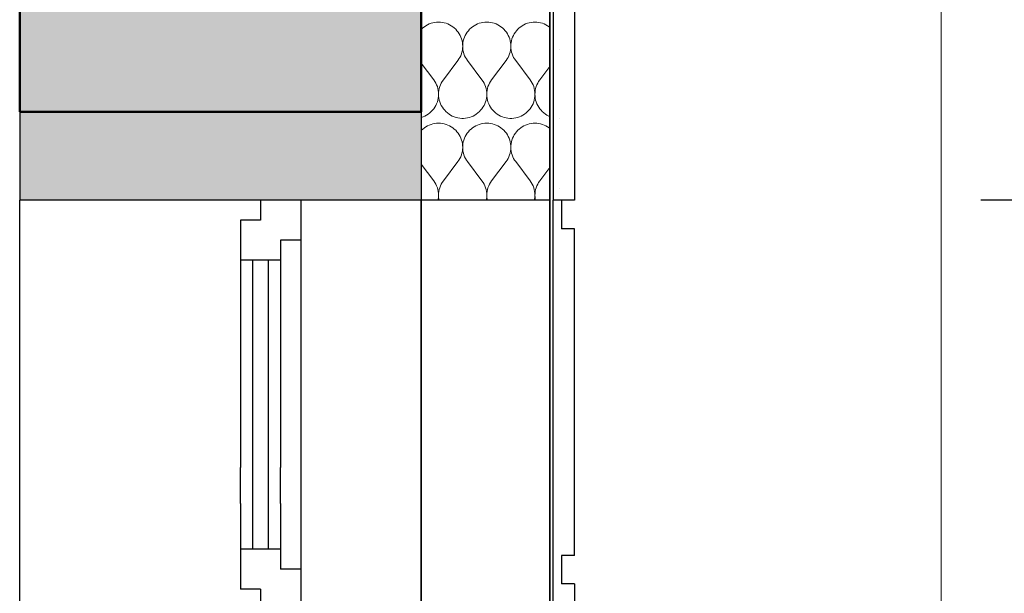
# Model space of a CAD drawing. Header units: millimetres. Extents: x -25478 to 4005, y -8416 to 11348.
# Tile 223 of 256: x -822 to 405, y 2180 to 2895. Entities that reach past the tile are written whole.
import ezdxf

# ---------------------------------------------------------------- set-up
doc = ezdxf.new("R2010")
doc.units = ezdxf.units.MM
doc.header["$MEASUREMENT"] = 0
doc.linetypes.add('Wipeout_Contour', pattern=[1000, 0, -1000])
for name, color, linetype in [('POHLED ZÁPADNÍ_1_Konstrukce - nosné', 7, 'Continuous'), ('POHLED ZÁPADNÍ_1_Nové_Konstrukce - nosné', 7, 'Continuous'), ('POHLED ZÁPADNÍ_1_Nové_Kóty - SP', 7, 'Continuous'), ('POHLED ZÁPADNÍ_1_Nové_Výplně - Povrchové', 7, 'Continuous'), ('POHLED ZÁPADNÍ_1_Nové_Výplně – Řezové', 7, 'Continuous'), ('POHLED ZÁPADNÍ_1_Výplně - Povrchové', 7, 'Continuous'), ('POHLED ZÁPADNÍ_1_Výplně – Řezové', 7, 'Continuous')]:
    doc.layers.add(name, color=color, linetype=linetype)

# ---------------------------------------------------------------- blocks, each defined once
blk = doc.blocks.new('*X2518', base_point=(-25690.4, -8330.8))
at = {"layer": 'POHLED ZÁPADNÍ_1_Nové_Výplně – Řezové', "color": 21, "linetype": 'Continuous', "lineweight": 20, "true_color": 0xffaaaa}
for p, q in [((-321.3, 2883.1), (-321.6, 2882.9)), ((-319.6, 2884.7), (-321.3, 2883.1)), ((-317.7, 2886.2), (-319.6, 2884.7)), ((-315.8, 2887.5), (-317.7, 2886.2)), ((-313.7, 2888.7), (-315.8, 2887.5)), ((-311.6, 2889.7), (-313.7, 2888.7)), ((-309.3, 2890.5), (-311.6, 2889.7)), ((-307.1, 2891.2), (-309.3, 2890.5)), ((-304.7, 2891.6), (-307.1, 2891.2)), ((-302.4, 2891.9), (-304.7, 2891.6)), ((-300, 2892), (-302.4, 2891.9)), ((-297.6, 2891.9), (-300, 2892)), ((-295.3, 2891.6), (-297.6, 2891.9)), ((-292.9, 2891.2), (-295.3, 2891.6)), ((-290.7, 2890.5), (-292.9, 2891.2)), ((-288.4, 2889.7), (-290.7, 2890.5)), ((-286.3, 2888.7), (-288.4, 2889.7)), ((-284.2, 2887.5), (-286.3, 2888.7)), ((-282.3, 2886.2), (-284.2, 2887.5)), ((-280.4, 2884.7), (-282.3, 2886.2)), ((-278.7, 2883.1), (-280.4, 2884.7)), ((-277.1, 2881.3), (-278.7, 2883.1)), ((-261.3, 2883.1), (-262.9, 2881.3)), ((-259.6, 2884.7), (-261.3, 2883.1)), ((-257.7, 2886.2), (-259.6, 2884.7)), ((-255.8, 2887.5), (-257.7, 2886.2)), ((-253.7, 2888.7), (-255.8, 2887.5)), ((-251.6, 2889.7), (-253.7, 2888.7)), ((-249.3, 2890.5), (-251.6, 2889.7)), ((-247.1, 2891.2), (-249.3, 2890.5)), ((-244.7, 2891.6), (-247.1, 2891.2)), ((-242.4, 2891.9), (-244.7, 2891.6)), ((-240, 2892), (-242.4, 2891.9)), ((-237.6, 2891.9), (-240, 2892)), ((-235.3, 2891.6), (-237.6, 2891.9)), ((-232.9, 2891.2), (-235.3, 2891.6)), ((-230.7, 2890.5), (-232.9, 2891.2)), ((-228.4, 2889.7), (-230.7, 2890.5)), ((-226.3, 2888.7), (-228.4, 2889.7)), ((-224.2, 2887.5), (-226.3, 2888.7)), ((-222.3, 2886.2), (-224.2, 2887.5)), ((-220.4, 2884.7), (-222.3, 2886.2)), ((-218.7, 2883.1), (-220.4, 2884.7)), ((-217.1, 2881.3), (-218.7, 2883.1)), ((-201.3, 2883.1), (-202.9, 2881.3)), ((-199.6, 2884.7), (-201.3, 2883.1)), ((-197.7, 2886.2), (-199.6, 2884.7)), ((-195.8, 2887.5), (-197.7, 2886.2)), ((-193.7, 2888.7), (-195.8, 2887.5)), ((-191.6, 2889.7), (-193.7, 2888.7)), ((-189.3, 2890.5), (-191.6, 2889.7)), ((-187.1, 2891.2), (-189.3, 2890.5)), ((-184.7, 2891.6), (-187.1, 2891.2)), ((-182.4, 2891.9), (-184.7, 2891.6)), ((-180, 2892), (-182.4, 2891.9)), ((-177.6, 2891.9), (-180, 2892)), ((-175.3, 2891.6), (-177.6, 2891.9)), ((-172.9, 2891.2), (-175.3, 2891.6)), ((-170.7, 2890.5), (-172.9, 2891.2)), ((-168.4, 2889.7), (-170.7, 2890.5)), ((-166.3, 2888.7), (-168.4, 2889.7)), ((-164.2, 2887.5), (-166.3, 2888.7)), ((-162.3, 2886.2), (-164.2, 2887.5)), ((-161.6, 2885.6), (-162.3, 2886.2)), ((-275.6, 2879.5), (-277.1, 2881.3)), ((-274.3, 2877.5), (-275.6, 2879.5)), ((-273.2, 2875.4), (-274.3, 2877.5)), ((-272.2, 2873.3), (-273.2, 2875.4)), ((-271.4, 2871), (-272.2, 2873.3)), ((-270.8, 2868.7), (-271.4, 2871)), ((-268.6, 2871), (-269.2, 2868.7)), ((-267.8, 2873.3), (-268.6, 2871)), ((-266.8, 2875.4), (-267.8, 2873.3)), ((-265.7, 2877.5), (-266.8, 2875.4)), ((-264.4, 2879.5), (-265.7, 2877.5)), ((-262.9, 2881.3), (-264.4, 2879.5)), ((-215.6, 2879.5), (-217.1, 2881.3)), ((-214.3, 2877.5), (-215.6, 2879.5)), ((-213.2, 2875.4), (-214.3, 2877.5)), ((-212.2, 2873.3), (-213.2, 2875.4)), ((-211.4, 2871), (-212.2, 2873.3)), ((-210.8, 2868.7), (-211.4, 2871)), ((-208.6, 2871), (-209.2, 2868.7)), ((-207.8, 2873.3), (-208.6, 2871)), ((-206.8, 2875.4), (-207.8, 2873.3)), ((-205.7, 2877.5), (-206.8, 2875.4)), ((-204.4, 2879.5), (-205.7, 2877.5)), ((-202.9, 2881.3), (-204.4, 2879.5)), ((-270.3, 2866.4), (-270.8, 2868.7)), ((-270.4, 2857), (-270.1, 2859.3)), ((-270.1, 2864), (-270.3, 2866.4)), ((-270, 2861.7), (-270.1, 2864)), ((-270.1, 2859.3), (-270, 2861.7)), ((-269.9, 2864), (-270, 2861.7)), ((-270, 2861.7), (-269.9, 2859.3)), ((-269.7, 2866.4), (-269.9, 2864)), ((-269.9, 2859.3), (-269.6, 2857)), ((-269.2, 2868.7), (-269.7, 2866.4)), ((-210.3, 2866.4), (-210.8, 2868.7)), ((-210.4, 2857), (-210.1, 2859.3)), ((-210.1, 2864), (-210.3, 2866.4)), ((-210, 2861.7), (-210.1, 2864)), ((-210.1, 2859.3), (-210, 2861.7)), ((-209.9, 2864), (-210, 2861.7)), ((-210, 2861.7), (-209.9, 2859.3)), ((-209.7, 2866.4), (-209.9, 2864)), ((-209.9, 2859.3), (-209.6, 2857)), ((-209.2, 2868.7), (-209.7, 2866.4)), ((-276, 2844), (-274.7, 2846)), ((-274.7, 2846), (-273.5, 2848)), ((-273.5, 2848), (-272.4, 2850.1)), ((-272.4, 2850.1), (-271.6, 2852.4)), ((-271.6, 2852.4), (-270.9, 2854.6)), ((-270.9, 2854.6), (-270.4, 2857)), ((-269.6, 2857), (-269.1, 2854.6)), ((-269.1, 2854.6), (-268.4, 2852.4)), ((-268.4, 2852.4), (-267.6, 2850.1)), ((-267.6, 2850.1), (-266.5, 2848)), ((-266.5, 2848), (-265.3, 2846)), ((-265.3, 2846), (-264, 2844)), ((-216, 2844), (-214.7, 2846)), ((-214.7, 2846), (-213.5, 2848)), ((-213.5, 2848), (-212.4, 2850.1)), ((-212.4, 2850.1), (-211.6, 2852.4)), ((-211.6, 2852.4), (-210.9, 2854.6)), ((-210.9, 2854.6), (-210.4, 2857)), ((-209.6, 2857), (-209.1, 2854.6)), ((-209.1, 2854.6), (-208.4, 2852.4)), ((-208.4, 2852.4), (-207.6, 2850.1)), ((-207.6, 2850.1), (-206.5, 2848)), ((-206.5, 2848), (-205.3, 2846)), ((-205.3, 2846), (-204, 2844)), ((-306, 2820), (-321.6, 2840.7)), ((-294, 2820), (-276, 2844)), ((-246, 2820), (-264, 2844)), ((-234, 2820), (-216, 2844)), ((-186, 2820), (-204, 2844)), ((-174, 2820), (-161.6, 2836.6)), ((-304.6, 2818), (-306, 2820)), ((-303.4, 2815.9), (-304.6, 2818)), ((-302.4, 2813.7), (-303.4, 2815.9)), ((-301.5, 2811.5), (-302.4, 2813.7)), ((-300.9, 2809.2), (-301.5, 2811.5)), ((-300.4, 2806.8), (-300.9, 2809.2)), ((-299.1, 2809.2), (-299.6, 2806.8)), ((-298.5, 2811.5), (-299.1, 2809.2)), ((-297.6, 2813.7), (-298.5, 2811.5)), ((-296.6, 2815.9), (-297.6, 2813.7)), ((-295.4, 2818), (-296.6, 2815.9)), ((-294, 2820), (-295.4, 2818)), ((-244.6, 2818), (-246, 2820)), ((-243.4, 2815.9), (-244.6, 2818)), ((-242.4, 2813.7), (-243.4, 2815.9)), ((-241.5, 2811.5), (-242.4, 2813.7)), ((-240.9, 2809.2), (-241.5, 2811.5)), ((-240.4, 2806.8), (-240.9, 2809.2)), ((-239.1, 2809.2), (-239.6, 2806.8)), ((-238.5, 2811.5), (-239.1, 2809.2)), ((-237.6, 2813.7), (-238.5, 2811.5)), ((-236.6, 2815.9), (-237.6, 2813.7)), ((-235.4, 2818), (-236.6, 2815.9)), ((-234, 2820), (-235.4, 2818)), ((-184.6, 2818), (-186, 2820)), ((-183.4, 2815.9), (-184.6, 2818)), ((-182.4, 2813.7), (-183.4, 2815.9)), ((-181.5, 2811.5), (-182.4, 2813.7)), ((-180.9, 2809.2), (-181.5, 2811.5)), ((-180.4, 2806.8), (-180.9, 2809.2)), ((-179.1, 2809.2), (-179.6, 2806.8)), ((-178.5, 2811.5), (-179.1, 2809.2)), ((-177.6, 2813.7), (-178.5, 2811.5)), ((-176.6, 2815.9), (-177.6, 2813.7)), ((-175.4, 2818), (-176.6, 2815.9)), ((-174, 2820), (-175.4, 2818)), ((-300.9, 2794.8), (-300.4, 2797.2)), ((-300.1, 2804.4), (-300.4, 2806.8)), ((-300.4, 2797.2), (-300.1, 2799.6)), ((-300, 2802), (-300.1, 2804.4)), ((-300.1, 2799.6), (-300, 2802)), ((-299.9, 2804.4), (-300, 2802)), ((-300, 2802), (-299.9, 2799.6)), ((-299.6, 2806.8), (-299.9, 2804.4)), ((-299.9, 2799.6), (-299.6, 2797.2)), ((-299.6, 2797.2), (-299.1, 2794.8)), ((-240.9, 2794.8), (-240.4, 2797.2)), ((-240.1, 2804.4), (-240.4, 2806.8)), ((-240.4, 2797.2), (-240.1, 2799.6)), ((-240, 2802), (-240.1, 2804.4)), ((-240.1, 2799.6), (-240, 2802)), ((-239.9, 2804.4), (-240, 2802)), ((-240, 2802), (-239.9, 2799.6)), ((-239.6, 2806.8), (-239.9, 2804.4)), ((-239.9, 2799.6), (-239.6, 2797.2)), ((-239.6, 2797.2), (-239.1, 2794.8)), ((-180.9, 2794.8), (-180.4, 2797.2)), ((-180.1, 2804.4), (-180.4, 2806.8)), ((-180.4, 2797.2), (-180.1, 2799.6)), ((-180, 2802), (-180.1, 2804.4)), ((-180.1, 2799.6), (-180, 2802)), ((-179.9, 2804.4), (-180, 2802)), ((-180, 2802), (-179.9, 2799.6)), ((-179.6, 2806.8), (-179.9, 2804.4)), ((-179.9, 2799.6), (-179.6, 2797.2)), ((-179.6, 2797.2), (-179.1, 2794.8)), ((-307.6, 2782.1), (-306, 2784)), ((-306, 2784), (-304.7, 2786)), ((-304.7, 2786), (-303.4, 2788)), ((-303.4, 2788), (-302.4, 2790.2)), ((-302.4, 2790.2), (-301.5, 2792.5)), ((-301.5, 2792.5), (-300.9, 2794.8)), ((-299.1, 2794.8), (-298.5, 2792.5)), ((-298.5, 2792.5), (-297.6, 2790.2)), ((-297.6, 2790.2), (-296.6, 2788)), ((-296.6, 2788), (-295.3, 2786)), ((-295.3, 2786), (-294, 2784)), ((-294, 2784), (-292.4, 2782.1)), ((-247.6, 2782.1), (-246, 2784)), ((-246, 2784), (-244.7, 2786)), ((-244.7, 2786), (-243.4, 2788)), ((-243.4, 2788), (-242.4, 2790.2)), ((-242.4, 2790.2), (-241.5, 2792.5)), ((-241.5, 2792.5), (-240.9, 2794.8)), ((-239.1, 2794.8), (-238.5, 2792.5)), ((-238.5, 2792.5), (-237.6, 2790.2)), ((-237.6, 2790.2), (-236.6, 2788)), ((-236.6, 2788), (-235.3, 2786)), ((-235.3, 2786), (-234, 2784)), ((-234, 2784), (-232.4, 2782.1)), ((-187.6, 2782.1), (-186, 2784)), ((-186, 2784), (-184.7, 2786)), ((-184.7, 2786), (-183.4, 2788)), ((-183.4, 2788), (-182.4, 2790.2)), ((-182.4, 2790.2), (-181.5, 2792.5)), ((-181.5, 2792.5), (-180.9, 2794.8)), ((-179.1, 2794.8), (-178.5, 2792.5)), ((-178.5, 2792.5), (-177.6, 2790.2)), ((-177.6, 2790.2), (-176.6, 2788)), ((-176.6, 2788), (-175.3, 2786)), ((-175.3, 2786), (-174, 2784)), ((-174, 2784), (-172.4, 2782.1)), ((-321.6, 2773.2), (-319.4, 2773.9)), ((-319.4, 2773.9), (-317.1, 2774.9)), ((-317.1, 2774.9), (-315, 2776)), ((-315, 2776), (-313, 2777.3)), ((-313, 2777.3), (-311, 2778.8)), ((-311, 2778.8), (-309.2, 2780.4)), ((-309.2, 2780.4), (-307.6, 2782.1)), ((-292.4, 2782.1), (-290.8, 2780.4)), ((-290.8, 2780.4), (-289, 2778.8)), ((-289, 2778.8), (-287, 2777.3)), ((-287, 2777.3), (-285, 2776)), ((-285, 2776), (-282.9, 2774.9)), ((-282.9, 2774.9), (-280.6, 2773.9)), ((-280.6, 2773.9), (-278.3, 2773.2)), ((-278.3, 2773.2), (-276, 2772.6)), ((-276, 2772.6), (-273.6, 2772.2)), ((-273.6, 2772.2), (-271.2, 2772)), ((-271.2, 2772), (-268.8, 2772)), ((-268.8, 2772), (-266.4, 2772.2)), ((-266.4, 2772.2), (-264, 2772.6)), ((-264, 2772.6), (-261.7, 2773.2)), ((-261.7, 2773.2), (-259.4, 2773.9)), ((-259.4, 2773.9), (-257.1, 2774.9)), ((-257.1, 2774.9), (-255, 2776)), ((-255, 2776), (-253, 2777.3)), ((-253, 2777.3), (-251, 2778.8)), ((-251, 2778.8), (-249.2, 2780.4)), ((-249.2, 2780.4), (-247.6, 2782.1)), ((-232.4, 2782.1), (-230.8, 2780.4)), ((-230.8, 2780.4), (-229, 2778.8)), ((-229, 2778.8), (-227, 2777.3)), ((-227, 2777.3), (-225, 2776)), ((-225, 2776), (-222.9, 2774.9)), ((-222.9, 2774.9), (-220.6, 2773.9)), ((-220.6, 2773.9), (-218.3, 2773.2)), ((-218.3, 2773.2), (-216, 2772.6)), ((-216, 2772.6), (-213.6, 2772.2)), ((-213.6, 2772.2), (-211.2, 2772)), ((-211.2, 2772), (-208.8, 2772)), ((-208.8, 2772), (-206.4, 2772.2)), ((-206.4, 2772.2), (-204, 2772.6)), ((-204, 2772.6), (-201.7, 2773.2)), ((-201.7, 2773.2), (-199.4, 2773.9)), ((-199.4, 2773.9), (-197.1, 2774.9)), ((-197.1, 2774.9), (-195, 2776)), ((-195, 2776), (-193, 2777.3)), ((-193, 2777.3), (-191, 2778.8)), ((-191, 2778.8), (-189.2, 2780.4)), ((-189.2, 2780.4), (-187.6, 2782.1)), ((-172.4, 2782.1), (-170.8, 2780.4)), ((-170.8, 2780.4), (-169, 2778.8)), ((-169, 2778.8), (-167, 2777.3)), ((-167, 2777.3), (-165, 2776)), ((-165, 2776), (-162.9, 2774.9)), ((-162.9, 2774.9), (-161.6, 2774.3)), ((-317.7, 2760.2), (-319.6, 2758.7)), ((-315.8, 2761.5), (-317.7, 2760.2)), ((-313.7, 2762.7), (-315.8, 2761.5)), ((-311.6, 2763.7), (-313.7, 2762.7)), ((-309.3, 2764.5), (-311.6, 2763.7)), ((-307.1, 2765.2), (-309.3, 2764.5)), ((-304.7, 2765.6), (-307.1, 2765.2)), ((-302.4, 2765.9), (-304.7, 2765.6)), ((-300, 2766), (-302.4, 2765.9)), ((-297.6, 2765.9), (-300, 2766)), ((-295.3, 2765.6), (-297.6, 2765.9)), ((-292.9, 2765.2), (-295.3, 2765.6)), ((-290.7, 2764.5), (-292.9, 2765.2)), ((-288.4, 2763.7), (-290.7, 2764.5)), ((-286.3, 2762.7), (-288.4, 2763.7)), ((-284.2, 2761.5), (-286.3, 2762.7)), ((-282.3, 2760.2), (-284.2, 2761.5)), ((-280.4, 2758.7), (-282.3, 2760.2)), ((-257.7, 2760.2), (-259.6, 2758.7)), ((-255.8, 2761.5), (-257.7, 2760.2)), ((-253.7, 2762.7), (-255.8, 2761.5)), ((-251.6, 2763.7), (-253.7, 2762.7)), ((-249.3, 2764.5), (-251.6, 2763.7)), ((-247.1, 2765.2), (-249.3, 2764.5)), ((-244.7, 2765.6), (-247.1, 2765.2)), ((-242.4, 2765.9), (-244.7, 2765.6)), ((-240, 2766), (-242.4, 2765.9)), ((-237.6, 2765.9), (-240, 2766)), ((-235.3, 2765.6), (-237.6, 2765.9)), ((-232.9, 2765.2), (-235.3, 2765.6)), ((-230.7, 2764.5), (-232.9, 2765.2)), ((-228.4, 2763.7), (-230.7, 2764.5)), ((-226.3, 2762.7), (-228.4, 2763.7)), ((-224.2, 2761.5), (-226.3, 2762.7)), ((-222.3, 2760.2), (-224.2, 2761.5)), ((-220.4, 2758.7), (-222.3, 2760.2)), ((-197.7, 2760.2), (-199.6, 2758.7)), ((-195.8, 2761.5), (-197.7, 2760.2)), ((-193.7, 2762.7), (-195.8, 2761.5)), ((-191.6, 2763.7), (-193.7, 2762.7)), ((-189.3, 2764.5), (-191.6, 2763.7)), ((-187.1, 2765.2), (-189.3, 2764.5)), ((-184.7, 2765.6), (-187.1, 2765.2)), ((-182.4, 2765.9), (-184.7, 2765.6)), ((-180, 2766), (-182.4, 2765.9)), ((-177.6, 2765.9), (-180, 2766)), ((-175.3, 2765.6), (-177.6, 2765.9)), ((-172.9, 2765.2), (-175.3, 2765.6)), ((-170.7, 2764.5), (-172.9, 2765.2)), ((-168.4, 2763.7), (-170.7, 2764.5)), ((-166.3, 2762.7), (-168.4, 2763.7)), ((-164.2, 2761.5), (-166.3, 2762.7)), ((-162.3, 2760.2), (-164.2, 2761.5)), ((-161.6, 2759.6), (-162.3, 2760.2)), ((-321.3, 2757.1), (-321.6, 2756.9)), ((-319.6, 2758.7), (-321.3, 2757.1)), ((-278.7, 2757.1), (-280.4, 2758.7)), ((-277.1, 2755.3), (-278.7, 2757.1)), ((-275.6, 2753.5), (-277.1, 2755.3)), ((-274.3, 2751.5), (-275.6, 2753.5)), ((-273.2, 2749.4), (-274.3, 2751.5)), ((-272.2, 2747.3), (-273.2, 2749.4)), ((-271.4, 2745), (-272.2, 2747.3)), ((-267.8, 2747.3), (-268.6, 2745)), ((-266.8, 2749.4), (-267.8, 2747.3)), ((-265.7, 2751.5), (-266.8, 2749.4)), ((-264.4, 2753.5), (-265.7, 2751.5)), ((-262.9, 2755.3), (-264.4, 2753.5)), ((-261.3, 2757.1), (-262.9, 2755.3)), ((-259.6, 2758.7), (-261.3, 2757.1)), ((-218.7, 2757.1), (-220.4, 2758.7)), ((-217.1, 2755.3), (-218.7, 2757.1)), ((-215.6, 2753.5), (-217.1, 2755.3)), ((-214.3, 2751.5), (-215.6, 2753.5)), ((-213.2, 2749.4), (-214.3, 2751.5)), ((-212.2, 2747.3), (-213.2, 2749.4)), ((-211.4, 2745), (-212.2, 2747.3)), ((-207.8, 2747.3), (-208.6, 2745)), ((-206.8, 2749.4), (-207.8, 2747.3)), ((-205.7, 2751.5), (-206.8, 2749.4)), ((-204.4, 2753.5), (-205.7, 2751.5)), ((-202.9, 2755.3), (-204.4, 2753.5)), ((-201.3, 2757.1), (-202.9, 2755.3)), ((-199.6, 2758.7), (-201.3, 2757.1)), ((-270.8, 2742.7), (-271.4, 2745)), ((-270.3, 2740.4), (-270.8, 2742.7)), ((-270.1, 2738), (-270.3, 2740.4)), ((-270, 2735.7), (-270.1, 2738)), ((-270.1, 2733.3), (-270, 2735.7)), ((-269.9, 2738), (-270, 2735.7)), ((-270, 2735.7), (-269.9, 2733.3)), ((-269.7, 2740.4), (-269.9, 2738)), ((-269.2, 2742.7), (-269.7, 2740.4)), ((-268.6, 2745), (-269.2, 2742.7)), ((-210.8, 2742.7), (-211.4, 2745)), ((-210.3, 2740.4), (-210.8, 2742.7)), ((-210.1, 2738), (-210.3, 2740.4)), ((-210, 2735.7), (-210.1, 2738)), ((-210.1, 2733.3), (-210, 2735.7)), ((-209.9, 2738), (-210, 2735.7)), ((-210, 2735.7), (-209.9, 2733.3)), ((-209.7, 2740.4), (-209.9, 2738)), ((-209.2, 2742.7), (-209.7, 2740.4)), ((-208.6, 2745), (-209.2, 2742.7)), ((-273.5, 2722), (-272.4, 2724.1)), ((-272.4, 2724.1), (-271.6, 2726.4)), ((-271.6, 2726.4), (-270.9, 2728.6)), ((-270.9, 2728.6), (-270.4, 2731)), ((-270.4, 2731), (-270.1, 2733.3)), ((-269.9, 2733.3), (-269.6, 2731)), ((-269.6, 2731), (-269.1, 2728.6)), ((-269.1, 2728.6), (-268.4, 2726.4)), ((-268.4, 2726.4), (-267.6, 2724.1)), ((-267.6, 2724.1), (-266.5, 2722)), ((-213.5, 2722), (-212.4, 2724.1)), ((-212.4, 2724.1), (-211.6, 2726.4)), ((-211.6, 2726.4), (-210.9, 2728.6)), ((-210.9, 2728.6), (-210.4, 2731)), ((-210.4, 2731), (-210.1, 2733.3)), ((-209.9, 2733.3), (-209.6, 2731)), ((-209.6, 2731), (-209.1, 2728.6)), ((-209.1, 2728.6), (-208.4, 2726.4)), ((-208.4, 2726.4), (-207.6, 2724.1)), ((-207.6, 2724.1), (-206.5, 2722)), ((-306, 2694), (-321.6, 2714.7)), ((-294, 2694), (-276, 2718)), ((-276, 2718), (-274.7, 2720)), ((-274.7, 2720), (-273.5, 2722)), ((-266.5, 2722), (-265.3, 2720)), ((-265.3, 2720), (-264, 2718)), ((-246, 2694), (-264, 2718)), ((-234, 2694), (-216, 2718)), ((-216, 2718), (-214.7, 2720)), ((-214.7, 2720), (-213.5, 2722)), ((-206.5, 2722), (-205.3, 2720)), ((-205.3, 2720), (-204, 2718)), ((-186, 2694), (-204, 2718)), ((-174, 2694), (-161.6, 2710.6)), ((-304.6, 2692), (-306, 2694)), ((-303.4, 2689.9), (-304.6, 2692)), ((-302.4, 2687.7), (-303.4, 2689.9)), ((-301.5, 2685.5), (-302.4, 2687.7)), ((-297.6, 2687.7), (-298.5, 2685.5)), ((-296.6, 2689.9), (-297.6, 2687.7)), ((-295.4, 2692), (-296.6, 2689.9)), ((-294, 2694), (-295.4, 2692)), ((-244.6, 2692), (-246, 2694)), ((-243.4, 2689.9), (-244.6, 2692)), ((-242.4, 2687.7), (-243.4, 2689.9)), ((-241.5, 2685.5), (-242.4, 2687.7)), ((-237.6, 2687.7), (-238.5, 2685.5)), ((-236.6, 2689.9), (-237.6, 2687.7)), ((-235.4, 2692), (-236.6, 2689.9)), ((-234, 2694), (-235.4, 2692)), ((-184.6, 2692), (-186, 2694)), ((-183.4, 2689.9), (-184.6, 2692)), ((-182.4, 2687.7), (-183.4, 2689.9)), ((-181.5, 2685.5), (-182.4, 2687.7)), ((-177.6, 2687.7), (-178.5, 2685.5)), ((-176.6, 2689.9), (-177.6, 2687.7)), ((-175.4, 2692), (-176.6, 2689.9)), ((-174, 2694), (-175.4, 2692)), ((-300.9, 2683.2), (-301.5, 2685.5)), ((-300.4, 2680.8), (-300.9, 2683.2)), ((-300.1, 2678.4), (-300.4, 2680.8)), ((-300.4, 2671.2), (-300.1, 2673.6)), ((-300, 2676), (-300.1, 2678.4)), ((-300.1, 2673.6), (-300, 2676)), ((-299.9, 2678.4), (-300, 2676)), ((-300, 2676), (-299.9, 2673.6)), ((-299.6, 2680.8), (-299.9, 2678.4)), ((-299.9, 2673.6), (-299.6, 2671.2)), ((-299.1, 2683.2), (-299.6, 2680.8)), ((-298.5, 2685.5), (-299.1, 2683.2)), ((-240.9, 2683.2), (-241.5, 2685.5)), ((-240.4, 2680.8), (-240.9, 2683.2)), ((-240.1, 2678.4), (-240.4, 2680.8)), ((-240.4, 2671.2), (-240.1, 2673.6)), ((-240, 2676), (-240.1, 2678.4)), ((-240.1, 2673.6), (-240, 2676)), ((-239.9, 2678.4), (-240, 2676)), ((-240, 2676), (-239.9, 2673.6)), ((-239.6, 2680.8), (-239.9, 2678.4)), ((-239.9, 2673.6), (-239.6, 2671.2)), ((-239.1, 2683.2), (-239.6, 2680.8)), ((-238.5, 2685.5), (-239.1, 2683.2)), ((-180.9, 2683.2), (-181.5, 2685.5)), ((-180.4, 2680.8), (-180.9, 2683.2)), ((-180.1, 2678.4), (-180.4, 2680.8)), ((-180.4, 2671.2), (-180.1, 2673.6)), ((-180, 2676), (-180.1, 2678.4)), ((-180.1, 2673.6), (-180, 2676)), ((-179.9, 2678.4), (-180, 2676)), ((-180, 2676), (-179.9, 2673.6)), ((-179.6, 2680.8), (-179.9, 2678.4)), ((-179.9, 2673.6), (-179.6, 2671.2)), ((-179.1, 2683.2), (-179.6, 2680.8)), ((-178.5, 2685.5), (-179.1, 2683.2)), ((-300.6, 2670), (-300.4, 2671.2)), ((-299.6, 2671.2), (-299.4, 2670)), ((-240.6, 2670), (-240.4, 2671.2)), ((-239.6, 2671.2), (-239.4, 2670)), ((-180.6, 2670), (-180.4, 2671.2)), ((-179.6, 2671.2), (-179.4, 2670))]:
    blk.add_line(p, q, dxfattribs=at)

msp = doc.modelspace()

# ---------------------------------------------------------------- linework, layer by layer
at = {"layer": 'POHLED ZÁPADNÍ_1_Konstrukce - nosné', "color": 7, "linetype": 'Continuous', "lineweight": 50}
msp.add_line((-821.7, 3180), (-821.7, 2780), dxfattribs=at)

# ---------------------------------------------------------------- wipeouts: each hides what was drawn before it
at = {"color": 254, "linetype": 'Wipeout_Contour', "lineweight": 0, "ltscale": 7229.257361}
msp.add_wipeout([(-311.6, 2670), (-321.6, 2670), (-321.6, 870), (-311.6, 870)], dxfattribs=at).dxf.layer = 'POHLED ZÁPADNÍ_1_Nové_Výplně - Povrchové'
at = {"color": 254, "linetype": 'Wipeout_Contour', "lineweight": 0, "ltscale": 38148.841615}
msp.add_wipeout([(-130.8, 2670), (-157.3, 2670), (-157.2, 870), (-146.7, 870), (-146.7, 898.5), (-130.6, 898.5), (-130.6, 1305.8), (-146.7, 1305.8), (-146.7, 1341.5), (-130.6, 1341.5), (-130.7, 1748.5), (-146.8, 1748.5), (-146.8, 1784.1), (-130.7, 1784.1), (-130.7, 2191.5), (-146.8, 2191.5), (-146.8, 2227.1), (-130.7, 2227.1), (-130.8, 2634.3), (-146.8, 2634.3), (-146.8, 2670)], dxfattribs=at).dxf.layer = 'POHLED ZÁPADNÍ_1_Nové_Výplně - Povrchové'
at = {"color": 254, "linetype": 'Wipeout_Contour', "lineweight": 0, "ltscale": 9853.72748}
msp.add_wipeout([(-496.7, 2210), (-471.7, 2210), (-471.7, 2620), (-496.7, 2620)], dxfattribs=at).dxf.layer = 'POHLED ZÁPADNÍ_1_Nové_Výplně - Povrchové'
at = {"color": 254, "linetype": 'Wipeout_Contour', "lineweight": 0, "ltscale": 14563.207788}
msp.add_wipeout([(326, 6898.4), (326, 184.4), (329, 184.4), (329, 6898.4)], dxfattribs=at).dxf.layer = 'POHLED ZÁPADNÍ_1_Výplně - Povrchové'
at = {"color": 254, "linetype": 'Wipeout_Contour', "lineweight": 0, "ltscale": 14691.018411}
msp.add_wipeout([(386, 6898.4), (386, 184.4), (404.6, 184.4), (404.6, 6898.4)], dxfattribs=at).dxf.layer = 'POHLED ZÁPADNÍ_1_Výplně - Povrchové'

# ---------------------------------------------------------------- next in the draw order: linework, layer by layer
at = {"layer": 'POHLED ZÁPADNÍ_1_Nové_Konstrukce - nosné', "color": 1, "linetype": 'Continuous', "lineweight": 25}
for p, q in [((-130.8, 2634.3), (-146.8, 2634.3)), ((-130.7, 2227.1), (-130.8, 2634.3)), ((-146.8, 2227.1), (-146.8, 2191.5)), ((-130.7, 2227.1), (-146.8, 2227.1)), ((-130.7, 2191.5), (-146.8, 2191.5)), ((-130.7, 2191.5), (-130.7, 1784.1))]:
    msp.add_line(p, q, dxfattribs=at)

# ---------------------------------------------------------------- next in the draw order: wipeouts: each hides what was drawn before it
at = {"color": 254, "linetype": 'Wipeout_Contour', "lineweight": 0, "ltscale": 9884.519702}
msp.add_wipeout([(-496.7, 2595), (-546.7, 2595), (-546.7, 2235), (-496.7, 2235)], dxfattribs=at).dxf.layer = 'POHLED ZÁPADNÍ_1_Nové_Výplně - Povrchové'
at = {"color": 254, "linetype": 'Wipeout_Contour', "lineweight": 0, "ltscale": 24064.391573}
msp.add_wipeout([(-130.8, 3334.7), (-157.3, 3334.7), (-157.3, 2670), (-130.8, 2670), (-130.8, 2989.1), (-146.8, 2989.1), (-146.8, 3024.8), (-130.8, 3024.8)], dxfattribs=at).dxf.layer = 'POHLED ZÁPADNÍ_1_Nové_Výplně – Řezové'
at = {"color": 254, "linetype": 'Wipeout_Contour', "lineweight": 0, "ltscale": 14573.767925}
msp.add_wipeout([(329, 6898.4), (329, 184.4), (337.5, 184.4), (337.5, 6898.4)], dxfattribs=at).dxf.layer = 'POHLED ZÁPADNÍ_1_Výplně - Povrchové'
at = {"color": 254, "linetype": 'Wipeout_Contour', "lineweight": 0, "ltscale": 14655.49677}
msp.add_wipeout([(367.5, 6898.4), (367.5, 184.4), (386, 184.4), (386, 6898.4)], dxfattribs=at).dxf.layer = 'POHLED ZÁPADNÍ_1_Výplně - Povrchové'
at = {"color": 254, "linetype": 'Wipeout_Contour', "lineweight": 0, "ltscale": 7609.982326}
msp.add_wipeout([(-321.6, 3480), (-321.7, 380), (-321.6, 870), (-321.6, 2670)], dxfattribs=at).dxf.layer = 'POHLED ZÁPADNÍ_1_Výplně - Povrchové'

# ---------------------------------------------------------------- next in the draw order: hatches: boundary and pattern name
at = {"layer": 'POHLED ZÁPADNÍ_1_Nové_Výplně – Řezové', "linetype": 'Continuous', "lineweight": 20, "true_color": 0xffaaaa}
h = msp.add_hatch(dxfattribs=at)
h.set_pattern_fill('Omítka_01_0001', color=21, style=0, pattern_type=2)
h.set_pattern_definition([(0, (0, 0), (0, 86.6025), [0, -50]), (0, (25, 43.3), (0, 86.6025), [0, -50])])
h.paths.add_polyline_path([(-130.8, 3334.7), (-157.3, 3334.7), (-157.3, 2670), (-130.8, 2670), (-130.8, 2989.1), (-146.8, 2989.1), (-146.8, 3024.8), (-130.8, 3024.8)])

# ---------------------------------------------------------------- next in the draw order: linework, layer by layer
at = {"layer": 'POHLED ZÁPADNÍ_1_Konstrukce - nosné', "color": 8, "linetype": 'Continuous', "lineweight": 13}
msp.add_line((326, 184.4), (326, 6898.4), dxfattribs=at)
at = {"layer": 'POHLED ZÁPADNÍ_1_Nové_Konstrukce - nosné', "color": 1, "linetype": 'Continuous', "lineweight": 25}
for p, q in [((-157.3, 3334.7), (-157.3, 2670)), ((-130.8, 2989.1), (-130.8, 2670)), ((-157.2, 870), (-157.3, 2670)), ((-130.8, 2670), (-157.3, 2670)), ((-146.8, 2670), (-146.8, 2634.3)), ((-130.8, 2670), (-146.8, 2670)), ((-496.7, 2620), (-496.7, 2595)), ((-511.7, 2235), (-511.7, 2595)), ((-496.7, 2595), (-496.7, 2336.8)), ((-496.7, 2291.7), (-496.7, 2336.8)), ((-496.7, 2291.7), (-496.7, 2235)), ((-496.7, 2235), (-496.7, 2210))]:
    msp.add_line(p, q, dxfattribs=at)
at = {"layer": 'POHLED ZÁPADNÍ_1_Nové_Kóty - SP', "color": 1, "linetype": 'Continuous', "lineweight": 25}
msp.add_line((863, 2670), (375.5, 2670), dxfattribs=at)

# ---------------------------------------------------------------- next in the draw order: wipeouts: each hides what was drawn before it
at = {"color": 254, "linetype": 'Wipeout_Contour', "lineweight": 0, "ltscale": 14622.091333}
msp.add_wipeout([(350.7, 6898.4), (350.7, 184.4), (367.5, 184.4), (367.5, 6898.4)], dxfattribs=at).dxf.layer = 'POHLED ZÁPADNÍ_1_Výplně - Povrchové'
at = {"color": 254, "linetype": 'Wipeout_Contour', "lineweight": 0, "ltscale": 26681.419122}
msp.add_wipeout([(-821.7, 950), (-546.7, 950), (-546.7, 2105), (-546.7, 2155), (-521.7, 2155), (-521.7, 2185), (-546.7, 2185), (-546.7, 2235), (-546.7, 2645), (-521.7, 2645), (-521.7, 2670), (-821.7, 2670)], dxfattribs=at).dxf.layer = 'POHLED ZÁPADNÍ_1_Výplně - Povrchové'
at = {"color": 254, "linetype": 'Wipeout_Contour', "lineweight": 0, "ltscale": 12386.970652}
msp.add_wipeout([(-471.7, 2210), (-471.7, 950), (-321.7, 950), (-321.7, 2670), (-471.7, 2670), (-471.7, 2620)], dxfattribs=at).dxf.layer = 'POHLED ZÁPADNÍ_1_Výplně - Povrchové'

# ---------------------------------------------------------------- next in the draw order: linework, layer by layer
at = {"layer": 'POHLED ZÁPADNÍ_1_Nové_Konstrukce - nosné', "color": 1, "linetype": 'Continuous', "lineweight": 25}
for p, q in [((-821.7, 2780), (-821.7, 2670)), ((-821.7, 950), (-821.7, 2670)), ((-521.7, 2670), (-521.7, 2645)), ((-471.7, 2670), (-471.7, 2620)), ((-546.7, 2645), (-546.7, 2595)), ((-521.7, 2645), (-546.7, 2645)), ((-471.7, 2620), (-496.7, 2620)), ((-471.7, 2620), (-471.7, 2210)), ((-546.7, 2595), (-546.7, 2336.8)), ((-496.7, 2595), (-546.7, 2595)), ((-531.7, 2595), (-531.7, 2235)), ((-546.7, 2291.7), (-546.7, 2336.8)), ((-546.7, 2291.7), (-546.7, 2235)), ((-546.7, 2235), (-546.7, 2185)), ((-496.7, 2235), (-546.7, 2235)), ((-471.7, 2210), (-496.7, 2210)), ((-471.7, 2210), (-471.7, 2130)), ((-521.7, 2185), (-546.7, 2185)), ((-521.7, 2185), (-521.7, 2155))]:
    msp.add_line(p, q, dxfattribs=at)

# ---------------------------------------------------------------- next in the draw order: wipeouts: each hides what was drawn before it
at = {"color": 254, "linetype": 'Wipeout_Contour', "lineweight": 0, "ltscale": 7172.167757}
msp.add_wipeout([(-311.6, 870), (-161.6, 870), (-161.6, 2670), (-311.6, 2670)], dxfattribs=at).dxf.layer = 'POHLED ZÁPADNÍ_1_Nové_Výplně - Povrchové'
at = {"color": 254, "linetype": 'Wipeout_Contour', "lineweight": 0, "ltscale": 14593.989542}
msp.add_wipeout([(337.5, 6898.4), (337.5, 184.4), (350.7, 184.4), (350.7, 6898.4)], dxfattribs=at).dxf.layer = 'POHLED ZÁPADNÍ_1_Výplně - Povrchové'

# ---------------------------------------------------------------- next in the draw order: wipeouts: each hides what was drawn before it
at = {"color": 254, "linetype": 'Wipeout_Contour', "lineweight": 0, "ltscale": 15030.338695}
msp.add_wipeout([(-321.6, 3480), (-321.6, 2670), (-311.6, 2670), (-161.6, 2670), (-161.6, 3480)], dxfattribs=at).dxf.layer = 'POHLED ZÁPADNÍ_1_Nové_Výplně – Řezové'

# ---------------------------------------------------------------- next in the draw order: hatches: boundary and pattern name
at = {"layer": 'POHLED ZÁPADNÍ_1_Nové_Výplně – Řezové', "linetype": 'Continuous', "lineweight": 0, "true_color": 0xf2b2b2}
msp.add_hatch(color=9, dxfattribs=at).paths.add_polyline_path([(-321.7, 2780), (-821.7, 2780), (-821.7, 2670), (-321.7, 2670)])
at = {"layer": 'POHLED ZÁPADNÍ_1_Výplně – Řezové', "linetype": 'Continuous', "lineweight": 13}
msp.add_hatch(color=254, dxfattribs=at).paths.add_polyline_path([(-321.7, 3180), (-821.7, 3180), (-821.7, 2780), (-321.7, 2780)])

# ---------------------------------------------------------------- next in the draw order: linework, layer by layer
at = {"layer": 'POHLED ZÁPADNÍ_1_Konstrukce - nosné', "color": 7, "linetype": 'Continuous', "lineweight": 50}
for p, q in [((-321.7, 3180), (-321.7, 2780)), ((-321.7, 2780), (-821.7, 2780))]:
    msp.add_line(p, q, dxfattribs=at)
at = {"layer": 'POHLED ZÁPADNÍ_1_Nové_Konstrukce - nosné', "color": 1, "linetype": 'Continuous', "lineweight": 25}
for p, q in [((-321.6, 3480), (-321.6, 2670)), ((-161.7, 3480), (-161.6, 2670)), ((-161.5, 195.3), (-161.5, 3480)), ((-321.7, 2780), (-321.7, 2670)), ((-321.7, 2670), (-321.7, 950)), ((-321.6, 870), (-321.6, 2670)), ((-161.6, 2670), (-161.6, 870)), ((-161.5, 2670), (-161.5, 870)), ((-161.5, 870), (-161.5, 2670))]:
    msp.add_line(p, q, dxfattribs=at)
at = {"layer": 'POHLED ZÁPADNÍ_1_Nové_Konstrukce - nosné', "color": 1, "linetype": 'Continuous', "lineweight": 25, "flags": 128}
for points in [[(-321.7, 2670), (-471.7, 2670), (-521.7, 2670), (-821.7, 2670)], [(-161.6, 2670), (-311.6, 2670), (-321.6, 2670)]]:
    msp.add_lwpolyline(points, dxfattribs=at)

# ---------------------------------------------------------------- next in the draw order: block references
at = {"layer": 'POHLED ZÁPADNÍ_1_Konstrukce - nosné', "color": 9, "linetype": 'Continuous', "lineweight": 13}
msp.add_blockref('*X2518', (-25690.4, -8330.8), dxfattribs=at)

doc.saveas('drawing.dxf')
